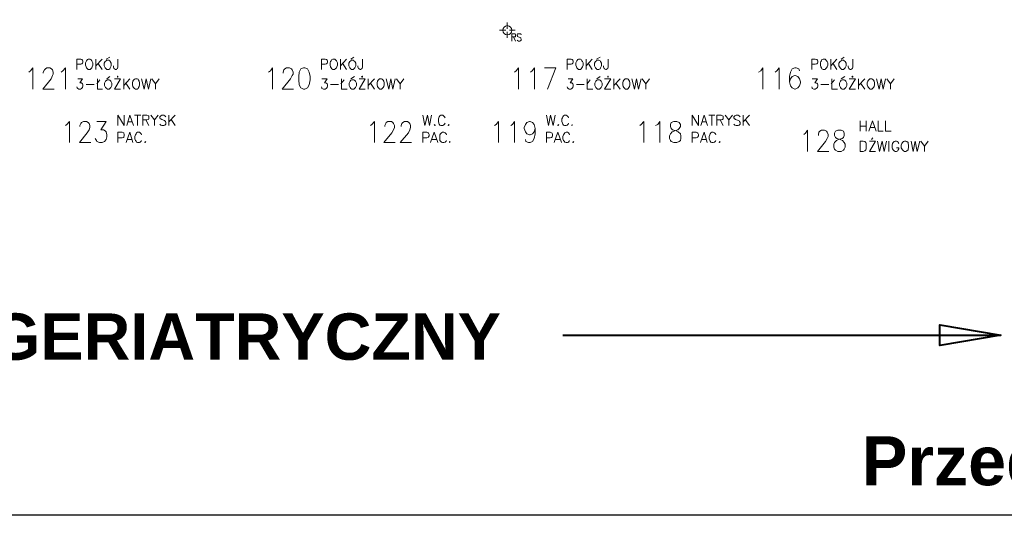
# Model space of a CAD drawing. Header units: millimetres. Extents: x 1 to 17496, y 1 to 30809.
# Tile 70 of 256: x 7526 to 9136, y 11395 to 12206. Entities that reach past the tile are written whole.
import ezdxf

# ---------------------------------------------------------------- set-up
doc = ezdxf.new("R2010")
doc.units = ezdxf.units.MM
doc.linetypes.add('CENTER', pattern=[2, 1.25, -0.25, 0.25, -0.25])
doc.layers.add('0_Przyz_granicze oddziałów', color=6, linetype='CENTER', lineweight=40)
doc.layers.add('SSO_opis pomieszczeń', color=5, linetype='Continuous', lineweight=25)
for name, color, linetype in [('0_Przyz_Opisy oddziałów', 5, 'Continuous'), ('Opisy', 255, 'Continuous'), ('PDF _Geometria', 7, 'Continuous')]:
    doc.layers.add(name, color=color, linetype=linetype)
doc.styles.add('arial', font='arialbd.ttf')

msp = doc.modelspace()

# ---------------------------------------------------------------- linework, layer by layer
at = {"layer": '0_Przyz_Opisy oddziałów', "lineweight": 40}
msp.add_lwpolyline([(8413.7, 11689.6), (9129.9, 11689.6), (9030.5, 11672.8), (9030.5, 11706.5), (9129.9, 11689.6)], dxfattribs=at)
at = {"layer": 'Opisy', "lineweight": 18}
for points in [[(7618.9, 12124.2), (7618.9, 12141.1), (7625.7, 12141.1), (7627.3, 12140.2), (7628.2, 12139.4), (7629, 12137.7), (7629, 12136), (7628.2, 12134.3), (7627.3, 12133.5), (7625.7, 12132.6), (7618.9, 12132.6)], [(7650.1, 12141.1), (7650.1, 12124.2)], [(7660.2, 12141.1), (7650.1, 12130.1)], [(7666.9, 12141.1), (7672.8, 12144.4)], [(7686.3, 12141.1), (7686.3, 12128.4), (7685.5, 12125.9), (7684.6, 12125.1), (7683.8, 12124.2), (7682.1, 12124.2), (7680.4, 12125.1), (7679.6, 12125.9), (7678.7, 12128.4), (7678.7, 12130.1)], [(8019, 12124.2), (8019, 12141.1), (8024.9, 12141.1), (8027.4, 12140.2), (8028.2, 12139.4), (8029.1, 12137.7), (8029.1, 12136), (8028.2, 12134.3), (8027.4, 12133.5), (8024.9, 12132.6), (8019, 12132.6)], [(8050.1, 12141.1), (8050.1, 12124.2)], [(8060.2, 12141.1), (8050.1, 12130.1)], [(8067, 12141.1), (8072, 12144.4)], [(8086.3, 12141.1), (8086.3, 12128.4), (8085.5, 12125.9), (8084.7, 12125.1), (8083, 12124.2), (8082.1, 12124.2), (8080.5, 12125.1), (8079.6, 12125.9), (8078.8, 12128.4), (8078.8, 12130.1)], [(8420.7, 12124.2), (8420.7, 12141.1), (8427.5, 12141.1), (8429.1, 12140.2), (8430, 12139.4), (8430.8, 12137.7), (8430.8, 12136), (8430, 12134.3), (8429.1, 12133.5), (8427.5, 12132.6), (8420.7, 12132.6)], [(8451.9, 12141.1), (8451.9, 12124.2)], [(8462, 12141.1), (8451.9, 12130.1)], [(8468.7, 12141.1), (8474.6, 12144.4)], [(8488.1, 12141.1), (8488.1, 12128.4), (8487.2, 12125.9), (8486.4, 12125.1), (8484.7, 12124.2), (8483.9, 12124.2), (8482.2, 12125.1), (8481.4, 12125.9), (8480.5, 12128.4), (8480.5, 12130.1)], [(8820.8, 12124.2), (8820.8, 12141.1), (8826.7, 12141.1), (8829.2, 12140.2), (8830, 12139.4), (8830.9, 12137.7), (8830.9, 12136), (8830, 12134.3), (8829.2, 12133.5), (8826.7, 12132.6), (8820.8, 12132.6)], [(8851.9, 12141.1), (8851.9, 12124.2)], [(8862, 12141.1), (8851.9, 12130.1)], [(8868.8, 12141.1), (8873.8, 12144.4)], [(8888.1, 12141.1), (8888.1, 12128.4), (8887.3, 12125.9), (8886.5, 12125.1), (8884.8, 12124.2), (8883.9, 12124.2), (8882.3, 12125.1), (8881.4, 12125.9), (8880.6, 12128.4), (8880.6, 12130.1)], [(7540.6, 12120), (7543.1, 12121.7), (7547.3, 12126.8), (7547.3, 12092.2)], [(7564.2, 12118.3), (7564.2, 12120), (7565.9, 12123.4), (7567.5, 12125.1), (7570.1, 12126.8), (7575.1, 12126.8), (7577.6, 12125.1), (7579.3, 12123.4), (7580.2, 12120), (7580.2, 12116.6), (7579.3, 12114.1), (7576.8, 12109.1), (7563.3, 12092.2), (7581.9, 12092.2)], [(7593.6, 12120), (7596.2, 12121.7), (7600.4, 12126.8), (7600.4, 12092.2)], [(7653.4, 12134.3), (7660.2, 12124.2)], [(7932.2, 12120), (7935.6, 12121.7), (7939, 12126.8), (7939, 12092.2)], [(7956.6, 12118.3), (7956.6, 12120), (7957.5, 12123.4), (7959.2, 12125.1), (7961.7, 12126.8), (7966.8, 12126.8), (7970.1, 12125.1), (7971, 12123.4), (7972.6, 12120), (7972.6, 12116.6), (7971, 12114.1), (7968.4, 12109.1), (7955, 12092.2), (7973.5, 12092.2)], [(8053.5, 12134.3), (8060.2, 12124.2)], [(8334.8, 12120), (8337.3, 12121.7), (8341.5, 12126.8), (8341.5, 12092.2)], [(8360.9, 12120), (8363.4, 12121.7), (8367.7, 12126.8), (8367.7, 12092.2)], [(8388.7, 12092.2), (8402.2, 12126.8), (8383.7, 12126.8)], [(8455.2, 12134.3), (8462, 12124.2)], [(8734, 12120), (8737.4, 12121.7), (8740.8, 12126.8), (8740.8, 12092.2)], [(8761, 12120), (8763.5, 12121.7), (8767.7, 12126.8), (8767.7, 12092.2)], [(8800.6, 12121.7), (8799.7, 12125.1), (8795.5, 12126.8), (8793, 12126.8), (8788.8, 12125.1), (8786.2, 12120), (8784.6, 12112.4), (8784.6, 12104), (8786.2, 12097.3), (8788.8, 12093.9), (8793, 12092.2), (8793.8, 12092.2), (8798, 12093.9), (8800.6, 12097.3), (8802.2, 12102.3), (8802.2, 12104), (8800.6, 12109.1), (8798, 12112.4), (8793.8, 12114.1), (8793, 12114.1), (8788.8, 12112.4), (8786.2, 12109.1), (8784.6, 12104)], [(8855.3, 12134.3), (8862, 12124.2)], [(7620.6, 12109.1), (7628.2, 12109.1), (7624, 12102.3), (7626.5, 12102.3), (7627.3, 12101.5), (7628.2, 12100.6), (7629, 12099), (7629, 12097.3), (7628.2, 12094.7), (7626.5, 12093.1), (7624.8, 12092.2), (7622.3, 12092.2), (7620.6, 12093.1), (7619.8, 12093.9), (7618.9, 12095.6)], [(7652.6, 12109.1), (7652.6, 12092.2), (7661, 12092.2)], [(7667.8, 12109.1), (7672.8, 12112.4)], [(7680.4, 12109.1), (7690.5, 12109.1), (7680.4, 12092.2), (7690.5, 12092.2)], [(7695.6, 12109.1), (7695.6, 12092.2)], [(7705.7, 12109.1), (7695.6, 12098.1)], [(7725, 12109.1), (7729.2, 12092.2), (7732.6, 12109.1), (7736, 12092.2), (7740.2, 12109.1)], [(7741.9, 12109.1), (7747.8, 12100.6), (7747.8, 12092.2)], [(7753.7, 12109.1), (7747.8, 12100.6)], [(8019.8, 12109.1), (8028.2, 12109.1), (8024, 12102.3), (8025.7, 12102.3), (8027.4, 12101.5), (8028.2, 12100.6), (8029.1, 12099), (8029.1, 12097.3), (8028.2, 12094.7), (8026.6, 12093.1), (8024.9, 12092.2), (8022.3, 12092.2), (8019.8, 12093.1), (8019.8, 12093.9), (8019, 12095.6)], [(8051.8, 12109.1), (8051.8, 12092.2), (8061.1, 12092.2)], [(8067, 12109.1), (8072.9, 12112.4)], [(8080.5, 12109.1), (8090.6, 12109.1), (8080.5, 12092.2), (8090.6, 12092.2)], [(8095.6, 12109.1), (8095.6, 12092.2)], [(8105.7, 12109.1), (8095.6, 12098.1)], [(8125.1, 12109.1), (8129.3, 12092.2), (8132.7, 12109.1), (8136, 12092.2), (8139.4, 12109.1)], [(8141.9, 12109.1), (8147.8, 12100.6), (8147.8, 12092.2)], [(8153.7, 12109.1), (8147.8, 12100.6)], [(8422.4, 12109.1), (8430, 12109.1), (8425.8, 12102.3), (8428.3, 12102.3), (8429.1, 12101.5), (8430, 12100.6), (8430.8, 12099), (8430.8, 12097.3), (8430, 12094.7), (8428.3, 12093.1), (8426.6, 12092.2), (8424.1, 12092.2), (8422.4, 12093.1), (8421.6, 12093.9), (8420.7, 12095.6)], [(8453.6, 12109.1), (8453.6, 12092.2), (8462.8, 12092.2)], [(8469.6, 12109.1), (8474.6, 12112.4)], [(8482.2, 12109.1), (8492.3, 12109.1), (8482.2, 12092.2), (8492.3, 12092.2)], [(8497.4, 12109.1), (8497.4, 12092.2)], [(8507.5, 12109.1), (8497.4, 12098.1)], [(8526.8, 12109.1), (8531, 12092.2), (8534.4, 12109.1), (8537.8, 12092.2), (8542, 12109.1)], [(8543.7, 12109.1), (8549.6, 12100.6), (8549.6, 12092.2)], [(8555.5, 12109.1), (8549.6, 12100.6)], [(8821.6, 12109.1), (8830, 12109.1), (8825.8, 12102.3), (8827.5, 12102.3), (8829.2, 12101.5), (8830, 12100.6), (8830.9, 12099), (8830.9, 12097.3), (8830, 12094.7), (8828.3, 12093.1), (8826.7, 12092.2), (8824.1, 12092.2), (8821.6, 12093.1), (8821.6, 12093.9), (8820.8, 12095.6)], [(8853.6, 12109.1), (8853.6, 12092.2), (8862.9, 12092.2)], [(8868.8, 12109.1), (8874.7, 12112.4)], [(8882.3, 12109.1), (8892.4, 12109.1), (8882.3, 12092.2), (8892.4, 12092.2)], [(8897.4, 12109.1), (8897.4, 12092.2)], [(8907.5, 12109.1), (8897.4, 12098.1)], [(8926.9, 12109.1), (8931.1, 12092.2), (8934.5, 12109.1), (8937.8, 12092.2), (8941.2, 12109.1)], [(8943.7, 12109.1), (8949.6, 12100.6), (8949.6, 12092.2)], [(8955.5, 12109.1), (8949.6, 12100.6)], [(7634.1, 12099.8), (7647.6, 12099.8)], [(7651.8, 12100.6), (7656.8, 12107.4)], [(7698.9, 12101.5), (7705.7, 12092.2)], [(8034.1, 12099.8), (8046.8, 12099.8)], [(8051, 12100.6), (8056, 12107.4)], [(8099, 12101.5), (8105.7, 12092.2)], [(8435.9, 12099.8), (8448.5, 12099.8)], [(8453.6, 12100.6), (8458.6, 12107.4)], [(8500.7, 12101.5), (8507.5, 12092.2)], [(8835.9, 12099.8), (8848.6, 12099.8)], [(8852.8, 12100.6), (8857.8, 12107.4)], [(8900.8, 12101.5), (8907.5, 12092.2)], [(7686.3, 12032.4), (7686.3, 12049.3), (7696.4, 12032.4), (7696.4, 12049.3)], [(7700.6, 12032.4), (7705.7, 12049.3), (7711.6, 12032.4)], [(7713.2, 12049.3), (7723.4, 12049.3)], [(7718.3, 12049.3), (7718.3, 12032.4)], [(7726.7, 12032.4), (7726.7, 12049.3), (7733.5, 12049.3), (7736, 12048.4), (7736.8, 12047.6), (7736.8, 12043.4), (7736, 12042.5), (7733.5, 12041.7), (7726.7, 12041.7)], [(7740.2, 12049.3), (7746.1, 12041.7), (7746.1, 12032.4)], [(7752, 12049.3), (7746.1, 12041.7)], [(7764.6, 12046.7), (7762.9, 12048.4), (7761.3, 12049.3), (7757.9, 12049.3), (7756.2, 12048.4), (7754.5, 12046.7), (7754.5, 12045.1), (7755.4, 12043.4), (7756.2, 12043.4), (7757.9, 12042.5), (7762.1, 12040.8), (7762.9, 12040), (7763.8, 12039.2), (7764.6, 12037.5), (7764.6, 12034.9), (7762.9, 12033.3), (7761.3, 12032.4), (7757.9, 12032.4), (7756.2, 12033.3), (7754.5, 12034.9)], [(7769.7, 12049.3), (7769.7, 12032.4)], [(7779.8, 12049.3), (7769.7, 12038.3)], [(8184.9, 12049.3), (8188.3, 12032.4), (8192.5, 12049.3), (8195.8, 12032.4), (8199.2, 12049.3)], [(8221.1, 12045.1), (8220.3, 12046.7), (8218.6, 12048.4), (8217.7, 12049.3), (8214.4, 12049.3), (8212.7, 12048.4), (8211.8, 12046.7), (8211, 12045.1), (8210.2, 12043.4), (8210.2, 12039.2), (8211, 12036.6), (8211.8, 12034.9), (8212.7, 12033.3), (8214.4, 12032.4), (8217.7, 12032.4), (8218.6, 12033.3), (8220.3, 12034.9), (8221.1, 12036.6)], [(8387, 12049.3), (8390.4, 12032.4), (8393.8, 12049.3), (8398, 12032.4), (8401.3, 12049.3)], [(8423.2, 12045.1), (8422.4, 12046.7), (8420.7, 12048.4), (8419, 12049.3), (8416.5, 12049.3), (8414.8, 12048.4), (8414, 12046.7), (8413.1, 12045.1), (8412.3, 12043.4), (8412.3, 12039.2), (8413.1, 12036.6), (8414, 12034.9), (8414.8, 12033.3), (8416.5, 12032.4), (8419, 12032.4), (8420.7, 12033.3), (8422.4, 12034.9), (8423.2, 12036.6)], [(8625.4, 12032.4), (8625.4, 12049.3), (8635.5, 12032.4), (8635.5, 12049.3)], [(8639.7, 12032.4), (8644.7, 12049.3), (8650.6, 12032.4)], [(8652.3, 12049.3), (8662.4, 12049.3)], [(8657.4, 12049.3), (8657.4, 12032.4)], [(8665.8, 12032.4), (8665.8, 12049.3), (8672.5, 12049.3), (8675.1, 12048.4), (8675.9, 12047.6), (8675.9, 12043.4), (8675.1, 12042.5), (8672.5, 12041.7), (8665.8, 12041.7)], [(8679.3, 12049.3), (8685.2, 12041.7), (8685.2, 12032.4)], [(8691.1, 12049.3), (8685.2, 12041.7)], [(8703.7, 12046.7), (8702, 12048.4), (8700.3, 12049.3), (8697, 12049.3), (8695.3, 12048.4), (8693.6, 12046.7), (8693.6, 12045.1), (8694.4, 12043.4), (8695.3, 12043.4), (8696.1, 12042.5), (8701.2, 12040.8), (8702, 12040), (8702.9, 12039.2), (8703.7, 12037.5), (8703.7, 12034.9), (8702, 12033.3), (8700.3, 12032.4), (8697, 12032.4), (8695.3, 12033.3), (8693.6, 12034.9)], [(8708.8, 12049.3), (8708.8, 12032.4)], [(8718.9, 12049.3), (8708.8, 12038.3)], [(7600.4, 12032.4), (7602.9, 12034.1), (7607.1, 12039.2), (7607.1, 12004.6)], [(7624, 12030.7), (7624, 12032.4), (7625.7, 12035.8), (7626.5, 12037.5), (7629.9, 12039.2), (7634.9, 12039.2), (7637.4, 12037.5), (7639.1, 12035.8), (7640, 12032.4), (7640, 12029.1), (7639.1, 12025.7), (7635.8, 12020.6), (7623.1, 12004.6), (7641.7, 12004.6)], [(7651.8, 12039.2), (7666.9, 12039.2), (7658.5, 12025.7), (7662.7, 12025.7), (7665.2, 12024), (7666.9, 12022.3), (7667.8, 12017.3), (7667.8, 12013.9), (7666.9, 12009.7), (7664.4, 12006.3), (7660.2, 12004.6), (7656, 12004.6), (7651.8, 12006.3), (7650.9, 12008), (7649.2, 12011.4)], [(7702.3, 12038.3), (7709.9, 12038.3)], [(7731.8, 12041.7), (7736.8, 12032.4)], [(7773, 12042.5), (7779.8, 12032.4)], [(8099, 12032.4), (8101.5, 12034.1), (8105.7, 12039.2), (8105.7, 12004.6)], [(8122.6, 12030.7), (8122.6, 12032.4), (8124.2, 12035.8), (8125.1, 12037.5), (8127.6, 12039.2), (8133.5, 12039.2), (8136, 12037.5), (8136.9, 12035.8), (8138.6, 12032.4), (8138.6, 12029.1), (8136.9, 12025.7), (8134.4, 12020.6), (8120.9, 12004.6), (8139.4, 12004.6)], [(8149.5, 12030.7), (8149.5, 12032.4), (8150.4, 12035.8), (8152, 12037.5), (8154.6, 12039.2), (8159.6, 12039.2), (8162.1, 12037.5), (8163.8, 12035.8), (8164.7, 12032.4), (8164.7, 12029.1), (8163.8, 12025.7), (8161.3, 12020.6), (8147.8, 12004.6), (8166.4, 12004.6)], [(8302, 12032.4), (8304.5, 12034.1), (8308.7, 12039.2), (8308.7, 12004.6)], [(8328.9, 12032.4), (8331.4, 12034.1), (8334.8, 12039.2), (8334.8, 12004.6)], [(8368.5, 12027.4), (8366.8, 12022.3), (8364.3, 12018.9), (8360.1, 12017.3), (8359.2, 12017.3), (8355, 12018.9), (8352.5, 12022.3), (8350.8, 12027.4), (8350.8, 12029.1), (8352.5, 12034.1), (8355, 12037.5), (8359.2, 12039.2), (8360.1, 12039.2), (8364.3, 12037.5), (8366.8, 12034.1), (8368.5, 12027.4), (8368.5, 12018.9), (8366.8, 12011.4), (8364.3, 12006.3), (8360.1, 12004.6), (8357.5, 12004.6), (8353.3, 12006.3), (8352.5, 12009.7)], [(8539.5, 12032.4), (8542, 12034.1), (8546.2, 12039.2), (8546.2, 12004.6)], [(8565.6, 12032.4), (8568.9, 12034.1), (8572.3, 12039.2), (8572.3, 12004.6)], [(8641.4, 12038.3), (8649, 12038.3)], [(8670.9, 12041.7), (8675.9, 12032.4)], [(8712.1, 12042.5), (8718.9, 12032.4)], [(8899.9, 12040), (8899.9, 12023.2)], [(8899.9, 12031.6), (8910, 12031.6)], [(8910, 12040), (8910, 12023.2)], [(8914.3, 12023.2), (8920.2, 12040), (8926, 12023.2)], [(8915.9, 12029.1), (8923.5, 12029.1)], [(8929.4, 12040), (8929.4, 12023.2), (8937.8, 12023.2)], [(8941.2, 12040), (8941.2, 12023.2), (8950.5, 12023.2)], [(7686.3, 12004.6), (7686.3, 12021.5), (7693, 12021.5), (7695.6, 12020.6), (7695.6, 12019.8), (7696.4, 12018.1), (7696.4, 12015.6), (7695.6, 12013.9), (7695.6, 12013.1), (7693, 12012.2), (7686.3, 12012.2)], [(7699.8, 12004.6), (7705.7, 12021.5), (7710.7, 12004.6)], [(7725, 12017.3), (7724.2, 12018.9), (7722.5, 12020.6), (7721.7, 12021.5), (7718.3, 12021.5), (7716.6, 12020.6), (7715.8, 12018.9), (7714.9, 12017.3), (7714.1, 12014.7), (7714.1, 12010.5), (7714.9, 12008), (7715.8, 12007.2), (7716.6, 12005.5), (7718.3, 12004.6), (7721.7, 12004.6), (7722.5, 12005.5), (7724.2, 12007.2), (7725, 12008)], [(8184.9, 12004.6), (8184.9, 12021.5), (8191.6, 12021.5), (8193.3, 12020.6), (8194.2, 12019.8), (8195, 12018.1), (8195, 12015.6), (8194.2, 12013.9), (8193.3, 12013.1), (8191.6, 12012.2), (8184.9, 12012.2)], [(8197.5, 12004.6), (8203.4, 12021.5), (8209.3, 12004.6)], [(8223.6, 12017.3), (8222.8, 12018.9), (8221.1, 12020.6), (8219.4, 12021.5), (8216.9, 12021.5), (8215.2, 12020.6), (8213.5, 12018.9), (8212.7, 12017.3), (8212.7, 12008), (8213.5, 12007.2), (8215.2, 12005.5), (8216.9, 12004.6), (8219.4, 12004.6), (8221.1, 12005.5), (8222.8, 12007.2), (8223.6, 12008)], [(8387, 12004.6), (8387, 12021.5), (8392.9, 12021.5), (8395.4, 12020.6), (8396.3, 12019.8), (8397.1, 12018.1), (8397.1, 12015.6), (8396.3, 12013.9), (8395.4, 12013.1), (8392.9, 12012.2), (8387, 12012.2)], [(8399.7, 12004.6), (8405.6, 12021.5), (8411.4, 12004.6)], [(8424.9, 12017.3), (8424.1, 12018.9), (8423.2, 12020.6), (8421.6, 12021.5), (8419, 12021.5), (8417.3, 12020.6), (8415.7, 12018.9), (8414.8, 12017.3), (8414, 12014.7), (8414, 12010.5), (8414.8, 12008), (8415.7, 12007.2), (8417.3, 12005.5), (8419, 12004.6), (8421.6, 12004.6), (8423.2, 12005.5), (8424.1, 12007.2), (8424.9, 12008)], [(8625.4, 12004.6), (8625.4, 12021.5), (8632.1, 12021.5), (8633.8, 12020.6), (8634.6, 12019.8), (8635.5, 12018.1), (8635.5, 12015.6), (8634.6, 12013.9), (8633.8, 12013.1), (8632.1, 12012.2), (8625.4, 12012.2)], [(8638.8, 12004.6), (8644.7, 12021.5), (8649.8, 12004.6)], [(8664.1, 12017.3), (8663.3, 12018.9), (8661.6, 12020.6), (8659.9, 12021.5), (8657.4, 12021.5), (8655.7, 12020.6), (8654.9, 12018.9), (8654, 12017.3), (8653.2, 12014.7), (8653.2, 12010.5), (8654, 12008), (8654.9, 12007.2), (8655.7, 12005.5), (8657.4, 12004.6), (8659.9, 12004.6), (8661.6, 12005.5), (8663.3, 12007.2), (8664.1, 12008)], [(8808.1, 12018.1), (8810.7, 12019.8), (8814, 12024.8), (8814, 11990.3)], [(8831.7, 12016.4), (8831.7, 12018.1), (8832.6, 12021.5), (8834.2, 12023.2), (8836.8, 12024.8), (8841.8, 12024.8), (8845.2, 12023.2), (8846, 12021.5), (8847.7, 12018.1), (8847.7, 12014.7), (8846, 12011.4), (8843.5, 12006.3), (8830, 11990.3), (8848.6, 11990.3)], [(8918.5, 12009.7), (8921, 12012.2)], [(7701.5, 12009.7), (7709, 12009.7)], [(8200, 12009.7), (8207.6, 12009.7)], [(8402.2, 12009.7), (8408.9, 12009.7)], [(8640.5, 12009.7), (8648.1, 12009.7)], [(8915.1, 12007.2), (8925.2, 12007.2), (8915.1, 11990.3), (8925.2, 11990.3)], [(8928.6, 12007.2), (8931.9, 11990.3), (8936.2, 12007.2), (8939.5, 11990.3), (8942.9, 12007.2)], [(8947.1, 12007.2), (8947.1, 11990.3)], [(8963.1, 12002.9), (8962.3, 12004.6), (8961.4, 12006.3), (8959.7, 12007.2), (8957.2, 12007.2), (8955.5, 12006.3), (8953.8, 12004.6), (8953, 12002.9), (8952.2, 12000.4), (8952.2, 11996.2), (8953, 11994.5), (8953.8, 11992.8), (8955.5, 11991.2), (8957.2, 11990.3), (8959.7, 11990.3), (8961.4, 11991.2), (8962.3, 11992.8), (8963.1, 11994.5), (8963.1, 11996.2), (8959.7, 11996.2)], [(8983.3, 12007.2), (8986.7, 11990.3), (8990.1, 12007.2), (8993.4, 11990.3), (8997.6, 12007.2)], [(8999.3, 12007.2), (9005.2, 11998.7), (9005.2, 11990.3)], [(9011.1, 12007.2), (9005.2, 11998.7)]]:
    msp.add_lwpolyline(points, dxfattribs=at)
for points in [[(7637.4, 12141.1), (7636.6, 12140.2), (7634.9, 12138.5), (7634.1, 12136.9), (7633.2, 12135.2), (7633.2, 12131), (7634.1, 12128.4), (7634.9, 12126.8), (7636.6, 12125.1), (7637.4, 12124.2), (7640.8, 12124.2), (7641.7, 12125.1), (7643.3, 12126.8), (7644.2, 12128.4), (7645, 12131), (7645, 12135.2), (7644.2, 12136.9), (7643.3, 12138.5), (7641.7, 12140.2), (7640.8, 12141.1)], [(8037.5, 12141.1), (8035.8, 12140.2), (8035, 12138.5), (8034.1, 12136.9), (8033.3, 12135.2), (8033.3, 12131), (8034.1, 12128.4), (8035, 12126.8), (8035.8, 12125.1), (8037.5, 12124.2), (8040.9, 12124.2), (8041.7, 12125.1), (8043.4, 12126.8), (8044.2, 12128.4), (8045.1, 12131), (8045.1, 12135.2), (8044.2, 12136.9), (8043.4, 12138.5), (8041.7, 12140.2), (8040.9, 12141.1)], [(8439.2, 12141.1), (8438.4, 12140.2), (8436.7, 12138.5), (8435.9, 12136.9), (8435, 12135.2), (8435, 12131), (8435.9, 12128.4), (8436.7, 12126.8), (8438.4, 12125.1), (8439.2, 12124.2), (8442.6, 12124.2), (8443.5, 12125.1), (8445.1, 12126.8), (8446, 12128.4), (8446.8, 12131), (8446.8, 12135.2), (8446, 12136.9), (8445.1, 12138.5), (8443.5, 12140.2), (8442.6, 12141.1)], [(8839.3, 12141.1), (8837.6, 12140.2), (8836.8, 12138.5), (8835.9, 12136.9), (8835.1, 12135.2), (8835.1, 12131), (8835.9, 12128.4), (8836.8, 12126.8), (8837.6, 12125.1), (8839.3, 12124.2), (8842.7, 12124.2), (8843.5, 12125.1), (8845.2, 12126.8), (8846, 12128.4), (8846.9, 12131), (8846.9, 12135.2), (8846, 12136.9), (8845.2, 12138.5), (8843.5, 12140.2), (8842.7, 12141.1)], [(7667.8, 12139.4), (7666.9, 12138.5), (7665.2, 12136.9), (7663.6, 12134.3), (7663.6, 12130.1), (7665.2, 12126.8), (7666.9, 12125.1), (7667.8, 12124.2), (7671.1, 12124.2), (7672.8, 12125.1), (7673.7, 12126.8), (7675.3, 12130.1), (7675.3, 12134.3), (7673.7, 12136.9), (7672.8, 12138.5), (7671.1, 12139.4)], [(7989.5, 12126.8), (7985.3, 12125.1), (7982.8, 12120), (7981.9, 12112.4), (7981.9, 12107.4), (7982.8, 12099), (7985.3, 12093.9), (7989.5, 12092.2), (7992, 12092.2), (7996.2, 12093.9), (7998.8, 12099), (8000.4, 12107.4), (8000.4, 12112.4), (7998.8, 12120), (7996.2, 12125.1), (7992, 12126.8)], [(8067.8, 12139.4), (8067, 12138.5), (8065.3, 12136.9), (8063.6, 12134.3), (8063.6, 12130.1), (8065.3, 12126.8), (8067, 12125.1), (8067.8, 12124.2), (8071.2, 12124.2), (8072, 12125.1), (8073.7, 12126.8), (8075.4, 12130.1), (8075.4, 12134.3), (8073.7, 12136.9), (8072, 12138.5), (8071.2, 12139.4)], [(8469.6, 12139.4), (8468.7, 12138.5), (8467, 12136.9), (8465.4, 12134.3), (8465.4, 12130.1), (8467, 12126.8), (8468.7, 12125.1), (8469.6, 12124.2), (8472.9, 12124.2), (8474.6, 12125.1), (8475.5, 12126.8), (8477.1, 12130.1), (8477.1, 12134.3), (8475.5, 12136.9), (8474.6, 12138.5), (8472.9, 12139.4)], [(8869.6, 12139.4), (8868.8, 12138.5), (8867.1, 12136.9), (8865.4, 12134.3), (8865.4, 12130.1), (8867.1, 12126.8), (8868.8, 12125.1), (8869.6, 12124.2), (8873, 12124.2), (8873.8, 12125.1), (8875.5, 12126.8), (8877.2, 12130.1), (8877.2, 12134.3), (8875.5, 12136.9), (8873.8, 12138.5), (8873, 12139.4)], [(7686.3, 12112.4), (7686.3, 12113.3), (7685.5, 12113.3), (7685.5, 12111.6), (7686.3, 12111.6)], [(7714.9, 12109.1), (7713.2, 12108.2), (7711.6, 12106.5), (7710.7, 12104.9), (7709.9, 12102.3), (7709.9, 12099), (7710.7, 12096.4), (7711.6, 12094.7), (7713.2, 12093.1), (7714.9, 12092.2), (7717.5, 12092.2), (7719.1, 12093.1), (7720, 12094.7), (7720.8, 12096.4), (7721.7, 12099), (7721.7, 12102.3), (7720.8, 12104.9), (7720, 12106.5), (7719.1, 12108.2), (7717.5, 12109.1)], [(8086.3, 12112.4), (8086.3, 12113.3), (8085.5, 12113.3), (8084.7, 12112.4), (8085.5, 12111.6), (8086.3, 12111.6)], [(8114.1, 12109.1), (8113.3, 12108.2), (8111.6, 12106.5), (8110.8, 12104.9), (8109.9, 12102.3), (8109.9, 12099), (8110.8, 12096.4), (8111.6, 12094.7), (8113.3, 12093.1), (8114.1, 12092.2), (8117.5, 12092.2), (8118.4, 12093.1), (8120, 12094.7), (8120.9, 12096.4), (8121.7, 12099), (8121.7, 12102.3), (8120.9, 12104.9), (8120, 12106.5), (8118.4, 12108.2), (8117.5, 12109.1)], [(8488.1, 12112.4), (8488.1, 12113.3), (8487.2, 12113.3), (8487.2, 12111.6), (8488.1, 12111.6)], [(8515.9, 12109.1), (8515, 12108.2), (8513.4, 12106.5), (8512.5, 12104.9), (8511.7, 12102.3), (8511.7, 12099), (8512.5, 12096.4), (8513.4, 12094.7), (8515, 12093.1), (8515.9, 12092.2), (8519.3, 12092.2), (8520.9, 12093.1), (8521.8, 12094.7), (8522.6, 12096.4), (8523.5, 12099), (8523.5, 12102.3), (8522.6, 12104.9), (8521.8, 12106.5), (8520.9, 12108.2), (8519.3, 12109.1)], [(8888.1, 12112.4), (8888.1, 12113.3), (8887.3, 12113.3), (8886.5, 12112.4), (8887.3, 12111.6), (8888.1, 12111.6)], [(8915.9, 12109.1), (8915.1, 12108.2), (8913.4, 12106.5), (8912.6, 12104.9), (8911.7, 12102.3), (8911.7, 12099), (8912.6, 12096.4), (8913.4, 12094.7), (8915.1, 12093.1), (8915.9, 12092.2), (8919.3, 12092.2), (8920.2, 12093.1), (8921.8, 12094.7), (8922.7, 12096.4), (8923.5, 12099), (8923.5, 12102.3), (8922.7, 12104.9), (8921.8, 12106.5), (8920.2, 12108.2), (8919.3, 12109.1)], [(7668.6, 12107.4), (7667.8, 12106.5), (7666.1, 12104.9), (7664.4, 12101.5), (7664.4, 12098.1), (7666.1, 12094.7), (7667.8, 12093.1), (7668.6, 12092.2), (7672, 12092.2), (7672.8, 12093.1), (7674.5, 12094.7), (7676.2, 12098.1), (7676.2, 12101.5), (7674.5, 12104.9), (7672.8, 12106.5), (7672, 12107.4)], [(8068.7, 12107.4), (8067, 12106.5), (8066.1, 12104.9), (8064.5, 12101.5), (8064.5, 12098.1), (8066.1, 12094.7), (8067, 12093.1), (8068.7, 12092.2), (8072, 12092.2), (8072.9, 12093.1), (8074.6, 12094.7), (8076.2, 12098.1), (8076.2, 12101.5), (8074.6, 12104.9), (8072.9, 12106.5), (8072, 12107.4)], [(8470.4, 12107.4), (8469.6, 12106.5), (8467.9, 12104.9), (8466.2, 12101.5), (8466.2, 12098.1), (8467.9, 12094.7), (8469.6, 12093.1), (8470.4, 12092.2), (8473.8, 12092.2), (8474.6, 12093.1), (8476.3, 12094.7), (8478, 12098.1), (8478, 12101.5), (8476.3, 12104.9), (8474.6, 12106.5), (8473.8, 12107.4)], [(8870.5, 12107.4), (8868.8, 12106.5), (8867.9, 12104.9), (8866.2, 12101.5), (8866.2, 12098.1), (8867.9, 12094.7), (8868.8, 12093.1), (8870.5, 12092.2), (8873.8, 12092.2), (8874.7, 12093.1), (8876.4, 12094.7), (8878, 12098.1), (8878, 12101.5), (8876.4, 12104.9), (8874.7, 12106.5), (8873.8, 12107.4)], [(8204.3, 12034.1), (8203.4, 12033.3), (8204.3, 12032.4), (8205.1, 12033.3)], [(8227, 12034.1), (8226.2, 12033.3), (8227, 12032.4), (8227.8, 12033.3)], [(8406.4, 12034.1), (8405.6, 12033.3), (8406.4, 12032.4), (8407.2, 12033.3)], [(8429.1, 12034.1), (8428.3, 12033.3), (8429.1, 12032.4)], [(8595.1, 12039.2), (8590.8, 12037.5), (8590, 12034.1), (8590, 12030.7), (8590.8, 12027.4), (8593.4, 12025.7), (8599.3, 12024), (8602.6, 12022.3), (8606, 12018.9), (8606.8, 12015.6), (8606.8, 12011.4), (8606, 12008), (8604.3, 12006.3), (8600.1, 12004.6), (8595.1, 12004.6), (8590.8, 12006.3), (8590, 12008), (8588.3, 12011.4), (8588.3, 12015.6), (8590, 12018.9), (8592.5, 12022.3), (8596.7, 12024), (8601.8, 12025.7), (8604.3, 12027.4), (8606, 12030.7), (8606, 12034.1), (8604.3, 12037.5), (8600.1, 12039.2)], [(8863.7, 12024.8), (8859.5, 12023.2), (8857.8, 12019.8), (8857.8, 12016.4), (8859.5, 12013.1), (8862, 12011.4), (8867.1, 12009.7), (8871.3, 12008), (8873.8, 12004.6), (8875.5, 12002.1), (8875.5, 11997), (8873.8, 11993.7), (8873, 11992), (8868.8, 11990.3), (8863.7, 11990.3), (8859.5, 11992), (8857.8, 11993.7), (8857, 11997), (8857, 12002.1), (8857.8, 12004.6), (8861.2, 12008), (8864.6, 12009.7), (8870.5, 12011.4), (8873, 12013.1), (8873.8, 12016.4), (8873.8, 12019.8), (8873, 12023.2), (8868.8, 12024.8)], [(7730.9, 12006.3), (7730.1, 12005.5), (7730.9, 12004.6), (7731.8, 12005.5)], [(8228.7, 12006.3), (8228.7, 12004.6), (8229.5, 12005.5)], [(8430.8, 12006.3), (8430, 12005.5), (8430.8, 12004.6), (8431.7, 12005.5)], [(8670, 12006.3), (8669.2, 12005.5), (8670, 12004.6), (8670.9, 12005.5)], [(8899.9, 11990.3), (8899.9, 12007.2), (8905, 12007.2), (8907.5, 12006.3), (8909.2, 12004.6), (8910, 12002.9), (8910, 11994.5), (8909.2, 11992.8), (8907.5, 11991.2), (8905, 11990.3)], [(8972.4, 12007.2), (8970.7, 12006.3), (8969, 12004.6), (8968.2, 12002.9), (8967.3, 12000.4), (8967.3, 11996.2), (8968.2, 11994.5), (8969, 11992.8), (8970.7, 11991.2), (8972.4, 11990.3), (8974.9, 11990.3), (8976.6, 11991.2), (8978.3, 11992.8), (8978.3, 11994.5), (8979.1, 11996.2), (8979.1, 12000.4), (8978.3, 12002.9), (8978.3, 12004.6), (8976.6, 12006.3), (8974.9, 12007.2)]]:
    msp.add_lwpolyline(points, close=True, dxfattribs=at)
at = {"layer": 'PDF _Geometria'}
msp.add_lwpolyline([(1887, 15398.1), (14038.1, 15398.1), (14038.1, 11395.3), (1887, 11395.3)], close=True, dxfattribs=at)
at = {"layer": 'PDF _Geometria', "lineweight": 18}
for points in [[(8323, 12200.9), (8323, 12190.8)], [(8310.4, 12188.2), (8320.5, 12188.2)], [(8323, 12185.7), (8323, 12175.6)], [(8326.4, 12188.2), (8335.6, 12188.2)], [(8330.6, 12170.5), (8330.6, 12182.3), (8335.6, 12182.3), (8336.5, 12181.5), (8336.5, 12178.1), (8335.6, 12177.3), (8330.6, 12177.3)], [(8333.1, 12177.3), (8336.5, 12170.5)], [(8345.8, 12180.7), (8344.9, 12182.3), (8339.9, 12182.3), (8339, 12180.7), (8339, 12179.8), (8339.9, 12179), (8339.9, 12178.1), (8340.7, 12177.3), (8344.1, 12176.4), (8344.9, 12175.6), (8344.9, 12174.8), (8345.8, 12173.9), (8345.8, 12172.2), (8344.9, 12171.4), (8343.2, 12170.5), (8341.5, 12170.5), (8339.9, 12171.4), (8339, 12172.2)]]:
    msp.add_lwpolyline(points, dxfattribs=at)
msp.add_circle((8323, 12188.2), 7.55, dxfattribs=at)

# ---------------------------------------------------------------- texts
at = {"layer": '0_Przyz_granicze oddziałów', "style": 'arial'}
msp.add_text('Przedmiar 1.1', height=80, dxfattribs=at).set_placement((8902.7, 11444.4))
at = {"layer": 'SSO_opis pomieszczeń', "insert": (6977.2, 11725.3), "char_height": 75.8, "width": 1532.002, "attachment_point": 1, "style": 'arial'}
msp.add_mtext('ODDZIAŁ GERIATRYCZNY', dxfattribs=at)

doc.saveas('drawing.dxf')
